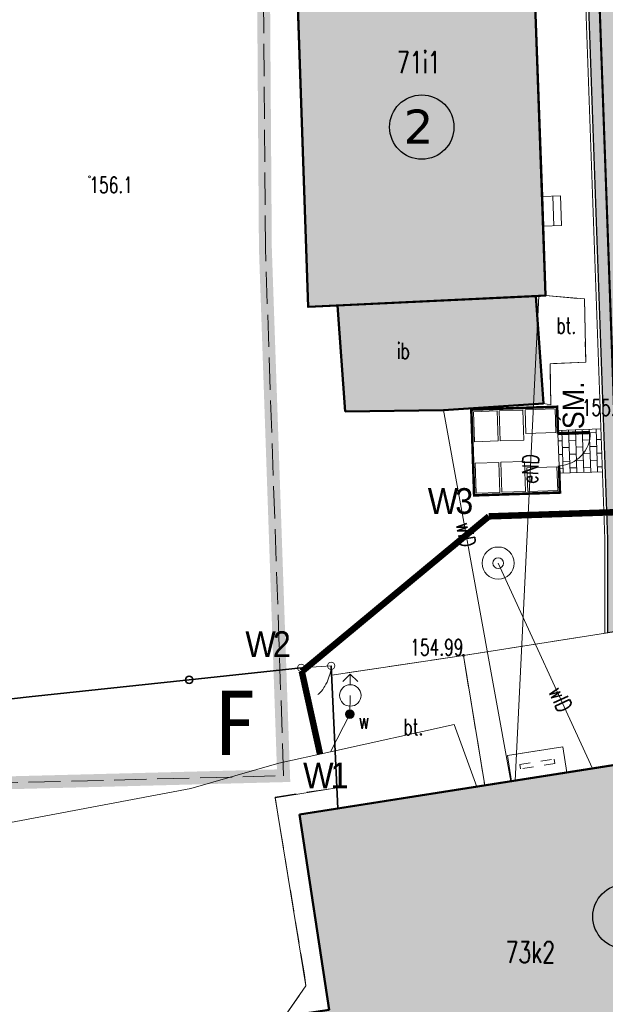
# Model space of a CAD drawing. Header units: feet. Extents: x 7493062 to 7493341, y 5986535 to 5986725.
# Tile 3 of 16: x 7493156 to 7493183, y 5986586 to 5986632. Entities that reach past the tile are written whole.
import ezdxf
from ezdxf.enums import TextEntityAlignment as Align

# ---------------------------------------------------------------- set-up
doc = ezdxf.new("R2010")
doc.units = ezdxf.units.FT
doc.header["$MEASUREMENT"] = 0
for name, pattern in [('1_OTDI', [0]), ('1_OTKC', [1.5, 1, -0.5]), ('1_OTKU', [2, 1.5, -0.5]), ('2_EGBN', [0]), ('2_EGBS', [0]), ('2_EGBSG', [0]), ('2_EGBU_A', [0]), ('2_EGBW', [0]), ('2_EGBW_W', [1, 0.5, -0.5]), ('3_SUEP_A', [0]), ('3_SUWP', [0]), ('4', [2.5, 1.5, -1]), ('GUK', [2, 1.5, -0.5]), ('HIDDEN2', [4.7625, 3.175, -1.5875])]:
    doc.linetypes.add(name, pattern=pattern)
doc.layers.get('0').update_dxf_attribs({"color": 250, "linetype": 'CONTINUOUS', "lineweight": 100})
for name, color, linetype, lineweight in [('_budynek', 7, 'CONTINUOUS', 50), ('_droga', 7, 'CONTINUOUS', 30), ('_k_budynek', 7, 'CONTINUOUS', 50), ('_k_droga', 3, 'CONTINUOUS', 30), ('_k_kreskowanie', 250, 'CONTINUOUS', 5), ('_k_opis', 1, 'CONTINUOUS', 13), ('_k_widok', 7, 'CONTINUOUS', 18), ('_k_wymiar', 7, 'CONTINUOUS', 13), ('_k_zarys', 7, 'HIDDEN2', 20), ('_k_ściany', 7, 'CONTINUOUS', 35), ('EGBB_E_T_1', 7, 'CONTINUOUS', 20), ('EGBB_L_0', 250, '2_EGBU_A', 50), ('EGBC_L_0', 7, '2_EGBN', 18), ('EGBE_L_1', 7, '2_EGBW', 18), ('EGBE_L_3', 7, '2_EGBS', 18), ('EKLPK_L_0', 3, '4', 18), ('Obrys', 7, 'CONTINUOUS', 25), ('OTD_E_T_7', 7, 'CONTINUOUS', 0), ('OTD_L_14', 7, '1_OTDI', 18), ('OTK_E_T_3', 7, 'CONTINUOUS', 0), ('OTK_L_2', 7, '1_OTKC', 18), ('OTK_L_4', 7, '1_OTKU', 18), ('OTO_L_0', 7, 'CONTINUOUS', 35), ('OTO_L_2', 7, 'CONTINUOUS', 18), ('OTR_T_0', 7, 'CONTINUOUS', 18), ('OTR_T_1', 7, 'CONTINUOUS', 18), ('SUEP_E_T_0', 1, 'CONTINUOUS', 0), ('SUEP_L_0', 1, '3_SUEP_A', 18), ('SUW_E_T_2', 5, 'CONTINUOUS', 0), ('SUW_T_2', 5, 'CONTINUOUS', 18), ('SUW_T_3', 5, 'CONTINUOUS', 18), ('SUW_T_5', 5, 'CONTINUOUS', 18), ('SUWP_E_T_0', 5, 'CONTINUOUS', 0), ('SUWP_L_0', 5, '3_SUWP', 18), ('WODA PROJ.', 150, 'CONTINUOUS', 30)]:
    doc.layers.add(name, color=color, linetype=linetype, lineweight=lineweight)
doc.layers.add('_k_niewidoczna', color=72, linetype='CONTINUOUS', lineweight=9, plot=False)
doc.layers.add('A_OZN_OPIS', color=7, linetype='CONTINUOUS')
doc.styles.add('GENERATED_STYLE_1', font='MS Gothic.ttf')
doc.styles.add('GENERATED_STYLE_2', font='MS Gothic.ttf')
doc.styles.get("Standard").update_dxf_attribs({"font": 'Simplex.SHX'})

# ---------------------------------------------------------------- blocks, each defined once
blk = doc.blocks.new('2_OTRN')
at = {"linetype": 'Continuous'}
blk.add_circle((0, 0), 0.045, dxfattribs=at)
blk = doc.blocks.new('2_OTRS')
at = {"linetype": 'Continuous'}
blk.add_circle((0, 0), 0.045, dxfattribs=at)
blk = doc.blocks.new('4_SUWS')
at = {"linetype": 'Continuous'}
for radius in [0.75, 0.25]:
    blk.add_circle((0, 0), radius, dxfattribs=at)
blk = doc.blocks.new('4_SUWW')
at = {"linetype": 'Continuous'}
for radius in [0.2, 0.175, 0.15, 0.125, 0.1, 0.075, 0.05, 0.025, 0.00715]:
    blk.add_circle((0, 0), radius, dxfattribs=at)
blk = doc.blocks.new('4_SUWH')
at = {"linetype": 'Continuous'}
for p, q in [((0, 1), (-0.35355, 0.64645)), ((0, 1), (0.35355, 0.64645)), ((0, 0.5), (0, 1))]:
    blk.add_line(p, q, dxfattribs=at)
blk.add_circle((0, 0), 0.5, dxfattribs=at)
blk = doc.blocks.new('4x4')
at = {"layer": '_k_budynek', "const_width": 0.12}
blk.add_lwpolyline([(-2.75, -4), (-4, -4), (-4, 0), (0, 0), (0, -4), (-1.25, -4)], dxfattribs=at)
at = {"layer": '_k_widok', "const_width": 0.15}
blk.add_lwpolyline([(-2.75, -4), (-2.75, -5.5)], dxfattribs=at)
at = {"layer": '_k_wymiar'}
for points in [[(-3.9, -1.2), (-3.9, -0.1), (-2.5, -0.1), (-2.5, -1.2)], [(-1.5, -1.2), (-1.5, -0.1), (-0.1, -0.1), (-0.1, -1.2)], [(-3.9, -2.4), (-3.9, -1.3), (-2.5, -1.3), (-2.5, -2.4)], [(-1.5, -2.4), (-1.5, -1.3), (-0.1, -1.3), (-0.1, -2.4)], [(-2.8, -3.9), (-3.9, -3.9), (-3.9, -2.5), (-2.8, -2.5)], [(-0.1, -3.9), (-1.2, -3.9), (-1.2, -2.5), (-0.1, -2.5)]]:
    blk.add_lwpolyline(points, close=True, dxfattribs=at)
blk.add_lwpolyline([(-2.75, -4), (-1.25, -4)], dxfattribs=at)
blk.add_arc((-2.75, -4), 1.5, 270, 0, dxfattribs=at)
blk = doc.blocks.new('dz_89')
at = {"layer": '_k_droga', "transparency": 33554483}
h = blk.add_hatch(color=1, dxfattribs=at)
h.dxf.hatch_style = 1
h.paths.add_polyline_path([(37.393, 16.97), (32.135, 16.97, 0.189501), (24.644, 14.025, -0.021986), (24.89, 13.09, 0.037008), (26.512, 12.97), (37.393, 12.97)], flags=17)
h.paths.add_polyline_path([(25.475, -23.498), (21.921, -23.92, -0.097719), (21.101, -19.741), (21.141, 10.746, 0.180353), (19.438, 15.331), (16.177, 19.107, -0.090114), (14.18, 22.495), (17.933, 23.878, 0.090114), (19.204, 21.722), (21.215, 19.394, 0.217942), (26.512, 16.97), (37.393, 16.97), (37.393, 12.97), (32.135, 12.97, 0.413835), (25.135, 5.979), (25.1, -21.228, 0.082721)])
at = {"layer": '_k_kreskowanie'}
h = blk.add_hatch(dxfattribs=at)
h.set_pattern_fill('AR-B816', color=256, scale=0.04)
h.set_pattern_definition([(360, (-60, -2e-08), (0, 0.32), []), (90, (-60, -2e-08), (-0.32, 0.32), [0.32, -0.32])])
edge = h.paths.add_edge_path()
edge.add_arc((24.522, 26.301), 6.52, 180.0344, 222.3912, ccw=False)
edge.add_line((18.001, 26.297), (18.001, 37.625))
edge.add_line((18.001, 37.625), (16.501, 37.625))
edge.add_line((16.501, 37.625), (16.501, 26.301))
edge.add_arc((24.518, 26.301), 8.017, 180, 222.1108)
edge.add_line((18.571, 20.925), (21.708, 17.292))
edge.add_arc((14.141, 10.756), 10, 0, 40.8199, ccw=False)
edge.add_line((24.141, 10.756), (24.1, -23.661))
edge.add_line((24.1, -23.661), (25.6, -23.483))
edge.add_line((25.6, -23.483), (25.641, 10.741))
edge.add_arc((14.141, 10.756), 11.5, 359.926, 378.4059)
edge.add_arc((31.525, 6.781), 9.987, 116.486, 130.3986, ccw=False)
edge.add_line((27.071, 15.72), (31.551, 15.72))
edge.add_line((31.551, 15.72), (31.551, 17.22))
edge.add_line((31.551, 17.22), (27.071, 17.22))
edge.add_arc((27.071, 24.47), 7.25, 220.8207, 270, ccw=False)
edge.add_line((21.585, 19.731), (19.706, 21.905))
at = {"layer": '_k_kreskowanie', "transparency": 33554534}
h = blk.add_hatch(color=252, dxfattribs=at)
h.dxf.hatch_style = 1
h.paths.add_polyline_path([(18.145, 13.769), (7.097, 13.769), (7.034, -8.403), (8.409, -8.389), (17.667, -8.29), (17.667, -8.292), (18.116, -8.285), (18.12, -5.043), (18.122, -3.663)])
h.paths.add_polyline_path([(17.667, -8.29), (8.409, -8.389), (8.582, -13.345), (13.161, -13.445), (17.83, -13.308)])
at = {"layer": '_k_kreskowanie'}
h = blk.add_hatch(dxfattribs=at)
h.set_pattern_fill('AR-B816', color=256, scale=0.04, angle=90)
h.paths.add_polyline_path([(20.458, -14.588), (18.456, -14.586), (18.452, -16.586), (20.456, -16.588)])
at = {"layer": '_k_kreskowanie', "transparency": 33554534}
h = blk.add_hatch(color=252, dxfattribs=at)
h.dxf.hatch_style = 1
h.paths.add_polyline_path([(26.567, -38.954), (27.431, -38.85), (27.083, -35.971), (26.219, -36.075), (25.447, -29.682), (5.761, -32.034), (6.798, -41.177), (5.858, -41.284), (4.9, -42.672), (5.139, -45.111), (6.478, -46.092), (7.421, -45.95), (7.558, -47.142), (13.215, -46.493), (13.215, -46.494), (13.246, -46.741), (21.58, -45.709), (21.549, -45.461), (27.276, -44.83)])
at = {"layer": '_k_widok', "true_color": 0xffffff, "transparency": 33554559}
h = blk.add_hatch(color=7, dxfattribs=at)
h.dxf.hatch_style = 1
edge = h.paths.add_edge_path()
edge.add_line((25.62, -5.244), (25.634, 5.479))
edge.add_arc((32.884, 5.47), 7.25, 90, 179.926, ccw=False)
edge.add_line((32.884, 12.72), (37.393, 12.72))
edge.add_line((37.393, 12.72), (37.393, 17.22))
edge.add_line((37.393, 17.22), (27.071, 17.22))
edge.add_arc((27.071, 24.47), 7.25, 220.8203, 270, ccw=False)
edge.add_line((21.585, 19.731), (19.582, 22.048))
edge.add_arc((24.501, 26.297), 6.5, 180.0009, 220.8204, ccw=False)
edge.add_line((18.001, 26.297), (18.001, 37.625))
edge.add_line((18.001, 37.625), (13.001, 37.625))
edge.add_line((13.001, 37.625), (13.001, 26.297))
edge.add_arc((24.502, 26.297), 11.5, 180.0006, 220.8202)
edge.add_line((15.799, 18.78), (19.06, 15.005))
edge.add_arc((14.141, 10.756), 6.5, -0.0737, 40.8197, ccw=False)
edge.add_line((20.641, 10.747), (20.601, -19.74))
edge.add_line((20.601, -19.74), (20.44, -24.096))
edge.add_line((20.44, -24.096), (27.266, -23.285))
edge.add_line((27.266, -23.285), (25.6, -21.229))
edge.add_line((25.6, -21.229), (25.62, -5.244))
at = {"layer": '_budynek'}
for points in [[(8.409, -8.389), (7.034, -8.404), (7.097, 13.769), (18.145, 13.769), (18.122, -3.663), (18.12, -5.043), (18.116, -8.285), (17.667, -8.292)], [(8.582, -13.345), (8.409, -8.389), (17.667, -8.29), (17.83, -13.308), (13.161, -13.445), (8.582, -13.345)], [(5.761, -32.034), (25.447, -29.682), (26.219, -36.075), (27.083, -35.971), (27.431, -38.85), (26.567, -38.954), (27.276, -44.83), (21.549, -45.461), (21.58, -45.709), (13.244, -46.741), (13.215, -46.493), (7.558, -47.142), (7.421, -45.95), (6.478, -46.092), (5.139, -45.111), (4.9, -42.672), (5.858, -41.284), (6.798, -41.177), (5.761, -32.034)]]:
    blk.add_lwpolyline(points, dxfattribs=at)
at = {"layer": '_droga'}
blk.add_lwpolyline([(20.44, -24.096), (20.44, -24.096), (20.601, -19.74), (20.641, 10.747, 0.180349), (19.06, 15.005), (15.799, 18.78, -0.180016), (13.001, 26.297), (13.001, 37.625), (13.001, 37.625), (18.001, 37.625), (18.001, 26.297, 0.180016), (19.582, 22.048), (19.706, 21.905), (21.585, 19.731, 0.217942), (27.071, 17.22), (37.393, 17.22), (37.393, 12.72), (32.884, 12.72, 0.413835), (25.634, 5.479), (25.62, -5.244), (25.6, -21.229), (27.266, -23.285), (20.44, -24.096)], format="xyb", dxfattribs=at)
at = {"layer": '_k_niewidoczna', "color": 5}
blk.add_lwpolyline([(8.582, -13.345), (8.409, -8.389), (7.034, -8.403), (7.097, 13.769), (18.145, 13.769), (18.122, -3.663), (18.978, -3.663), (18.977, -5.045), (18.12, -5.043), (18.116, -8.285), (19.919, -8.512), (19.87, -11.452), (18.208, -11.47), (18.167, -13.38), (17.83, -13.308), (13.161, -13.445), (8.582, -13.345)], dxfattribs=at)
at = {"layer": '_k_niewidoczna'}
for points in [[(27.266, -23.285), (13.667, -24.901), (14.44, -30.997), (25.447, -29.682)], [(7.549, -30.846), (4.652, -31.215), (5.75, -40.028), (3.939, -42.442), (4.301, -45.618), (7.287, -48.471), (13.354, -47.7), (13.215, -46.493), (7.558, -47.142), (7.421, -45.95), (6.478, -46.092), (5.139, -45.111), (4.9, -42.672), (5.858, -41.284), (6.798, -41.177), (5.761, -32.034), (14.44, -30.997), (13.667, -24.901), (7.497, -25.596), (7.549, -30.846)]]:
    blk.add_lwpolyline(points, dxfattribs=at)
at = {"layer": '_k_widok'}
blk.add_lwpolyline([(12.851, 37.775), (12.851, 37.775), (18.151, 37.775), (18.151, 26.297, 0.180016), (19.696, 22.146), (19.82, 22.003), (21.698, 19.829, 0.217942), (27.071, 17.37), (37.543, 17.37), (37.543, 12.57), (32.884, 12.57, 0.413835), (25.784, 5.479), (25.77, -5.244), (25.75, -21.176), (27.442, -23.264), (20.29, -24.114), (20.451, -19.737), (20.491, 10.747, 0.180349), (18.946, 14.907), (15.685, 18.682, -0.180016), (12.851, 26.297), (12.851, 26.375)], format="xyb", dxfattribs=at)
blk.add_lwpolyline([(27.266, -23.285), (13.667, -24.901)], dxfattribs=at)
at = {"layer": '_k_widok', "color": 5}
blk.add_lwpolyline([(5.761, -32.034), (25.447, -29.682), (26.219, -36.075), (27.083, -35.971), (27.431, -38.85), (26.567, -38.954), (27.276, -44.83), (21.549, -45.461), (21.904, -48.263), (13.527, -49.236), (13.246, -46.741), (13.215, -46.493), (7.558, -47.142), (7.421, -45.95), (6.478, -46.092), (5.139, -45.111), (4.9, -42.672), (5.858, -41.284), (6.798, -41.177), (5.761, -32.034)], dxfattribs=at)
at = {"layer": '_k_wymiar'}
for points in [[(18.456, -14.586), (20.458, -14.588)], [(18.453, -16.586), (20.455, -16.588)]]:
    blk.add_lwpolyline(points, dxfattribs=at)
at = {"layer": '_k_zarys', "color": 1, "ltscale": 0.7, "const_width": 0.6}
blk.add_lwpolyline([(6.603, 40.543), (6.603, 40.543), (68.502, 43.426), (72.464, -41.627), (50.081, -44.586), (41.261, -42.547), (32.734, -54.97), (26.769, -58.21), (-7.837, -62.869), (-10.81, -30.016), (5.084, -30.196), (5.148, -5.572), (5.752, 14.49), (6.603, 40.543), (6.603, 40.543)], dxfattribs=at)
at = {"layer": '_k_zarys', "color": 1, "ltscale": 0.3, "const_width": 0.1}
blk.add_lwpolyline([(25.475, -23.498, -0.082721), (25.1, -21.228), (25.141, 10.741, 0.180349), (22.465, 17.946), (19.204, 21.722, -0.090114), (17.933, 23.878), (14.18, 22.495, 0.090114), (16.177, 19.107), (19.438, 15.331, -0.180349), (21.141, 10.747), (21.101, -19.741, 0.097719), (21.921, -23.92)], format="xyb", dxfattribs=at)
at = {"layer": 'Obrys', "lineweight": 25}
for centre in [(12.641, -0.224), (20.74, -37.349)]:
    blk.add_circle(centre, 1.5, dxfattribs=at)
at = {"layer": '_k_widok', "xscale": -0.9999999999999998, "rotation": 89.7652955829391}
blk.add_blockref('4x4', (14.444, -17.469), dxfattribs=at)
at = {"layer": '_k_opis', "color": 1, "insert": (1.947, -26.109), "char_height": 3, "attachment_point": 1, "rotation": 357.8731, "style": 'GENERATED_STYLE_1'}
blk.add_mtext_dynamic_manual_height_columns('{\\fMS Gothic|b1|i0|c238|p49;F}', width=3.91767, gutter_width=12.5, heights=[0], dxfattribs=at)
at = {"layer": 'A_OZN_OPIS', "linetype": 'Continuous', "style": 'GENERATED_STYLE_2'}
blk.add_text('ŚM.', height=1, rotation=87.892, dxfattribs=at).set_placement((19.682, -14.577))
at = {"layer": 'Obrys', "lineweight": 20, "insert": (13.213, 0.571), "char_height": 1.5911, "width": 1.76347, "attachment_point": 3, "rotation": 357.8731, "style": 'GENERATED_STYLE_1'}
blk.add_mtext('{\\fVerdana|b0|i0|c238|p34;2}', dxfattribs=at)

msp = doc.modelspace()

# ---------------------------------------------------------------- block references
at = {"layer": '_k_ściany', "rotation": 2.126854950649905}
msp.add_blockref('dz_89', (7493161.929, 5986627.127), dxfattribs=at)

# ---------------------------------------------------------------- next in the draw order: linework, layer by layer
at = {"layer": 'EGBB_L_0', "linetype": '2_EGBU_A'}
for p, q in [((7493179.55, 5986641.56), (7493180.34, 5986619.52)), ((7493169.27, 5986618.99), (7493168.51, 5986641.15)), ((7493180.34, 5986619.52), (7493169.27, 5986618.99)), ((7493188.46, 5986598.41), (7493168.875, 5986595.329)), ((7493168.875, 5986595.329), (7493170.25, 5986586.23))]:
    msp.add_line(p, q, dxfattribs=at)
at = {"layer": 'EGBC_L_0', "linetype": '2_EGBN'}
for p, q in [((7493168.875, 5986595.329), (7493188.46, 5986598.41)), ((7493170.25, 5986586.23), (7493168.875, 5986595.329))]:
    msp.add_line(p, q, dxfattribs=at)
at = {"layer": 'EGBE_L_1', "linetype": '2_EGBW'}
for p, q in [((7493181.15, 5986598.486), (7493178.561, 5986598.079)), ((7493181.338, 5986597.289), (7493181.15, 5986598.486)), ((7493178.561, 5986598.079), (7493178.75, 5986596.882)), ((7493178.75, 5986596.882), (7493181.338, 5986597.289))]:
    msp.add_line(p, q, dxfattribs=at)
at = {"layer": 'EGBE_L_1', "linetype": '2_EGBW_W'}
for p, q in [((7493179.133, 5986597.663), (7493180.733, 5986597.914)), ((7493180.733, 5986597.914), (7493180.766, 5986597.706)), ((7493179.166, 5986597.454), (7493179.133, 5986597.663)), ((7493180.766, 5986597.706), (7493179.166, 5986597.454))]:
    msp.add_line(p, q, dxfattribs=at)
at = {"layer": 'EGBE_L_3', "linetype": '2_EGBSG'}
msp.add_line((7493180.174, 5986624.139), (7493181.03, 5986624.17), dxfattribs=at)
at = {"layer": 'EGBE_L_3', "linetype": '2_EGBS'}
for p, q in [((7493180.224, 5986622.759), (7493180.174, 5986624.139)), ((7493180.674, 5986624.157), (7493180.724, 5986622.777)), ((7493181.03, 5986624.17), (7493181.08, 5986622.79)), ((7493181.08, 5986622.79), (7493180.224, 5986622.759))]:
    msp.add_line(p, q, dxfattribs=at)
msp.add_point((7493180.174, 5986624.139), dxfattribs=at)
at = {"layer": 'EKLPK_L_0', "linetype": 'GUK', "lineweight": 18}
for p, q in [((7493167.28, 5986621.75), (7493167.14, 5986641.66)), ((7493168.13, 5986597.14), (7493167.28, 5986621.75)), ((7493152.24, 5986596.73), (7493168.13, 5986597.14))]:
    msp.add_line(p, q, dxfattribs=at)
at = {"layer": 'OTD_L_14', "linetype": '1_OTDI'}
for p, q in [((7493179.891, 5986619.497), (7493170.643, 5986619.056)), ((7493180.24, 5986614.49), (7493179.891, 5986619.497)), ((7493170.643, 5986619.056), (7493171, 5986614.11)), ((7493175.58, 5986614.18), (7493180.24, 5986614.49)), ((7493171, 5986614.11), (7493175.58, 5986614.18))]:
    msp.add_line(p, q, dxfattribs=at)
at = {"layer": 'OTK_L_2', "linetype": '1_OTKC'}
for p, q in [((7493167.73, 5986596.14), (7493170.617, 5986596.583)), ((7493170.617, 5986596.583), (7493170.663, 5986595.61)), ((7493169.1, 5986587.86), (7493167.73, 5986596.14)), ((7493170.663, 5986595.61), (7493168.875, 5986595.329)), ((7493168.875, 5986595.329), (7493170.25, 5986586.23)), ((7493169.16, 5986587.34), (7493169.1, 5986587.86)), ((7493167.44, 5986584.86), (7493169.16, 5986587.34))]:
    msp.add_line(p, q, dxfattribs=at)
at = {"layer": 'OTK_L_4', "linetype": '1_OTKU'}
for p, q in [((7493179.891, 5986619.497), (7493180.34, 5986619.52)), ((7493180.24, 5986614.49), (7493179.891, 5986619.497)), ((7493180.34, 5986619.52), (7493182.15, 5986619.36)), ((7493182.15, 5986619.36), (7493182.21, 5986616.42)), ((7493182.21, 5986616.42), (7493180.55, 5986616.34)), ((7493180.55, 5986616.34), (7493180.58, 5986614.43)), ((7493180.58, 5986614.43), (7493180.24, 5986614.49)), ((7493190.04, 5986604.87), (7493176.51, 5986602.75)), ((7493176.51, 5986602.75), (7493170.37, 5986601.827)), ((7493176.51, 5986602.75), (7493177.509, 5986596.687)), ((7493170.37, 5986601.827), (7493170.663, 5986595.61)), ((7493178.561, 5986598.079), (7493181.15, 5986598.486)), ((7493181.15, 5986598.486), (7493181.338, 5986597.289)), ((7493181.338, 5986597.289), (7493188.46, 5986598.41)), ((7493178.75, 5986596.882), (7493178.561, 5986598.079)), ((7493170.663, 5986595.61), (7493177.509, 5986596.687)), ((7493177.509, 5986596.687), (7493178.75, 5986596.882))]:
    msp.add_line(p, q, dxfattribs=at)
at = {"layer": 'OTO_L_0'}
for p, q in [((7493163.727, 5986601.61), (7493168.95, 5986602.17)), ((7493170.35, 5986602.26), (7493170.663, 5986595.61)), ((7493156.27, 5986600.81), (7493163.727, 5986601.61)), ((7493152.83, 5986600.45), (7493156.27, 5986600.81))]:
    msp.add_line(p, q, dxfattribs=at)
msp.add_circle((7493163.727, 5986601.61), 0.17, dxfattribs=at)
at = {"layer": 'OTO_L_2'}
for p, q in [((7493169.65, 5986602.215), (7493168.95, 5986602.17)), ((7493170.35, 5986602.26), (7493169.65, 5986602.215)), ((7493170.325, 5986602.058), (7493170.313, 5986601.967)), ((7493170.338, 5986602.159), (7493170.325, 5986602.058)), ((7493170.35, 5986602.26), (7493170.338, 5986602.159)), ((7493170.187, 5986601.588), (7493170.155, 5986601.496)), ((7493170.228, 5986601.681), (7493170.187, 5986601.588)), ((7493170.259, 5986601.773), (7493170.228, 5986601.681)), ((7493170.282, 5986601.865), (7493170.259, 5986601.773)), ((7493170.313, 5986601.967), (7493170.282, 5986601.865)), ((7493169.952, 5986601.162), (7493169.891, 5986601.088)), ((7493170.003, 5986601.246), (7493169.952, 5986601.162)), ((7493170.054, 5986601.319), (7493170.003, 5986601.246)), ((7493170.105, 5986601.413), (7493170.054, 5986601.319)), ((7493170.155, 5986601.496), (7493170.105, 5986601.413)), ((7493169.76, 5986600.939), (7493169.733, 5986600.918)), ((7493169.83, 5986601.014), (7493169.76, 5986600.939)), ((7493169.891, 5986601.088), (7493169.83, 5986601.014))]:
    msp.add_line(p, q, dxfattribs=at)
for centre in [(7493168.95, 5986602.17), (7493170.35, 5986602.26)]:
    msp.add_circle(centre, 0.17, dxfattribs=at)
at = {"layer": 'SUEP_L_0', "linetype": '3_SUEP_A'}
msp.add_line((7493180.02, 5986619.505), (7493178.917, 5986596.909), dxfattribs=at)
at = {"layer": 'SUWP_L_0', "linetype": '3_SUWP'}
for p, q in [((7493175.58, 5986614.18), (7493178.72, 5986596.878)), ((7493182.523, 5986597.476), (7493178.13, 5986607.05)), ((7493171.24, 5986600.88), (7493171.22, 5986600.01)), ((7493171.22, 5986600.01), (7493170.32, 5986598.26)), ((7493170.32, 5986598.26), (7493176.08, 5986599.52)), ((7493176.08, 5986599.52), (7493177.139, 5986596.629)), ((7493167.9, 5986597.73), (7493170.32, 5986598.26)), ((7493163.8, 5986596.54), (7493167.9, 5986597.73)), ((7493152.5, 5986594.41), (7493163.8, 5986596.54))]:
    msp.add_line(p, q, dxfattribs=at)
at = {"layer": 'WODA PROJ.', "const_width": 0.3, "elevation": 0.5}
msp.add_lwpolyline([(7493177.696, 5986609.228), (7493168.98, 5986601.993)], dxfattribs=at)
at = {"layer": 'WODA PROJ.', "const_width": 0.3}
for points in [[(7493188.559, 5986609.586), (7493177.696, 5986609.228)], [(7493168.978, 5986602.002), (7493169.829, 5986598.142)]]:
    msp.add_lwpolyline(points, dxfattribs=at)

# ---------------------------------------------------------------- next in the draw order: block references
at = {"layer": 'OTR_T_0'}
for p in [(7493182.03, 5986614.67), (7493176.51, 5986602.75)]:
    msp.add_blockref('2_OTRS', p, dxfattribs=at)
at = {"layer": 'OTR_T_1'}
msp.add_blockref('2_OTRN', (7493159.08, 5986625.05), dxfattribs=at)
at = {"layer": 'SUW_T_2'}
msp.add_blockref('4_SUWH', (7493171.24, 5986600.88), dxfattribs=at)
at = {"layer": 'SUW_T_3'}
msp.add_blockref('4_SUWS', (7493178.13, 5986607.05), dxfattribs=at)
at = {"layer": 'SUW_T_5'}
msp.add_blockref('4_SUWW', (7493171.22, 5986600.01), dxfattribs=at)

# ---------------------------------------------------------------- next in the draw order: texts
at = {"layer": 'EGBB_E_T_1', "width": 0.7}
for s, p in [('71i1', (7493174.426, 5986630.411)), ('73k2', (7493179.626, 5986588.918))]:
    msp.add_text(s, height=1, dxfattribs=at).set_placement(p, align=Align.MIDDLE)
at = {"layer": 'OTD_E_T_7', "lineweight": 9, "width": 0.7}
msp.add_text('ib', height=0.75, dxfattribs=at).set_placement((7493173.71, 5986616.96), align=Align.MIDDLE)
at = {"layer": 'OTK_E_T_3', "lineweight": 9, "width": 0.7}
for p in [(7493181.308, 5986618.124), (7493174.184, 5986599.41)]:
    msp.add_text('bt.', height=0.75, dxfattribs=at).set_placement(p, align=Align.MIDDLE)
at = {"layer": 'OTR_T_0', "lineweight": 9, "width": 0.7}
msp.add_text('155.27', height=0.75, dxfattribs=at).set_placement((7493182.03, 5986614.67), align=Align.TOP_LEFT)
msp.add_text('154.99', height=0.75, dxfattribs=at).set_placement((7493176.51, 5986602.75), align=Align.RIGHT)
at = {"layer": 'OTR_T_1', "lineweight": 9, "width": 0.7}
msp.add_text('156.1', height=0.75, dxfattribs=at).set_placement((7493159.08, 5986625.05), align=Align.TOP_LEFT)
at = {"layer": 'SUEP_E_T_0', "lineweight": 9, "width": 0.7}
msp.add_text('eND', height=0.75, rotation=87.2054, dxfattribs=at).set_placement((7493179.627, 5986611.439), align=Align.MIDDLE)
at = {"layer": 'SUW_E_T_2', "lineweight": 9, "width": 0.7}
msp.add_text('w', height=0.75, dxfattribs=at).set_placement((7493171.636, 5986600.068), align=Align.TOP_LEFT)
at = {"layer": 'SUWP_E_T_0', "lineweight": 9, "width": 0.7}
for rotation, p in [(280.2854, (7493176.632, 5986608.382)), (294.648, (7493181.041, 5986600.707))]:
    msp.add_text('wlD', height=0.75, rotation=rotation, dxfattribs=at).set_placement(p, align=Align.MIDDLE)
at = {"layer": 'WODA PROJ.', "color": 161, "lineweight": 0, "ltscale": 0.1, "true_color": 0x40a5ff, "char_height": 1.2, "width": 2.42373, "attachment_point": 1, "style": 'GENERATED_STYLE_2'}
for s, insert in [('{\\fArial|b0|i0|c204|p34;\\W0.9;\\T0.9;\\C256;W\\fArial|b0|i0|c238|p34;3}', (7493174.85, 5986610.543)), ('{\\fArial|b0|i0|c204|p34;\\W0.9;\\T0.9;\\C256;W\\fArial|b0|i0|c238|p34;2}', (7493166.345, 5986603.872)), ('{\\fArial|b0|i0|c204|p34;\\W0.9;\\T0.9;\\C256;W\\fArial|b0|i0|c238|p34;1}', (7493169.038, 5986597.755))]:
    msp.add_mtext(s, dxfattribs=dict(at, insert=insert))

doc.saveas('drawing.dxf')
